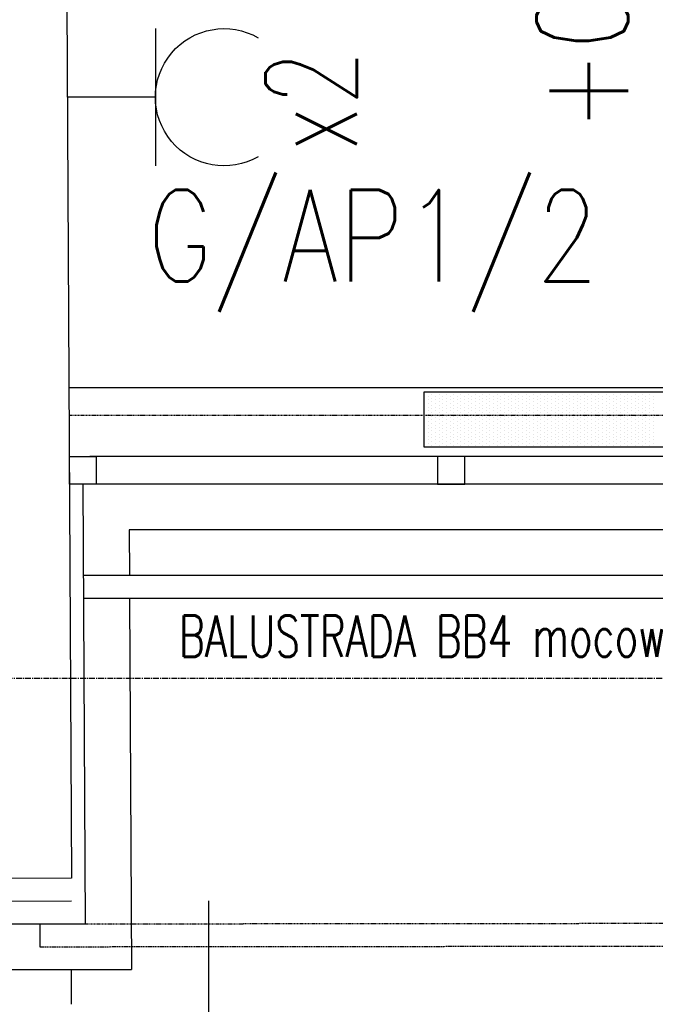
# Model space of a CAD drawing. Header units: inches. Extents: x -145354 to -97635, y 38777 to 78670.
# Tile 82 of 231: x -141186 to -141047, y 50453 to 50668. Entities that reach past the tile are written whole.
import ezdxf
from ezdxf.enums import TextEntityAlignment as Align

# ---------------------------------------------------------------- set-up
doc = ezdxf.new("R2010")
doc.units = ezdxf.units.IN
doc.header["$MEASUREMENT"] = 0
for name, pattern in [('CENTER', [2, 1.25, -0.25, 0.25, -0.25]), ('DASHDOT', [1, 0.5, -0.25, 0, -0.25]), ('DASHED2', [0.375, 0.25, -0.125])]:
    doc.linetypes.add(name, pattern=pattern)
for name, color, linetype in [('cokół_widok', 255, 'Continuous'), ('E35', 6, 'Continuous'), ('E50', 3, 'Continuous'), ('Ele-balustrada', 64, 'Continuous'), ('Okn---okna', 5, 'Continuous'), ('Os-osie glowne', 8, 'CENTER'), ('Sc-cegla pelna', 32, 'Continuous'), ('Sc-izolacja term-obrys', 132, 'Continuous'), ('Sc-izolacja term-styropian', 151, 'STYROPIAN-KA'), ('Sc-nadproza kon', 5, 'DASHED2'), ('Sch-opis', 51, 'Continuous'), ('W-idok', 9, 'Continuous'), ('Wyp-grzejniki', 56, 'Continuous')]:
    doc.layers.add(name, color=color, linetype=linetype)
doc.styles.add('ROMANS', font='romans', dxfattribs={"width": 0.85})
doc.linetypes.add('BATTING', pattern='A,0.0001,-0.1,[134,ltypeshp.shx,S=0.1,R=0,X=-0.1,Y=0],-0.2,[134,ltypeshp.shx,S=0.1,R=180,X=0.1,Y=0],-0.1', length=0.4001)
doc.linetypes.add('STYROPIAN-KA', pattern='A,0.0001,-0.1,[135,ltypeshp.shx,S=0.1,R=0,X=-0.1,Y=0],0,[135,ltypeshp.shx,S=0.1,R=180,X=0.1,Y=0],-0.1', length=0.2001)

# ---------------------------------------------------------------- blocks, each defined once
blk = doc.blocks.new('g2')
at = {"layer": 'E35'}
blk.add_line((15, 19.27), (-15, 19.27), dxfattribs=at)
blk.add_arc((0, 34.27), 15, 150, 30, dxfattribs=at)
at = {"layer": 'E50'}
blk.add_line((0, 19.27), (0, 0), dxfattribs=at)
blk = doc.blocks.new('G_170')
at = {"layer": 'Wyp-grzejniki'}
for p, q in [((0, 0), (-180, 0)), ((-180, 0), (-180, -12)), ((-179.87, -0.51), (-179.87, -0.51)), ((-179.87, -1.3), (-179.87, -1.3)), ((-179.87, -2.09), (-179.87, -2.09)), ((-179.07, -0.11), (-179.07, -0.11)), ((-179.07, -0.9), (-179.07, -0.9)), ((-179.07, -1.7), (-179.07, -1.7)), ((-178.28, -0.51), (-178.28, -0.51)), ((-178.28, -1.3), (-178.28, -1.3)), ((-178.28, -2.09), (-178.28, -2.09)), ((-177.49, -0.11), (-177.49, -0.11)), ((-177.49, -0.9), (-177.49, -0.9)), ((-177.49, -1.7), (-177.49, -1.7)), ((-176.69, -0.51), (-176.69, -0.51)), ((-176.69, -1.3), (-176.69, -1.3)), ((-176.69, -2.09), (-176.69, -2.09)), ((-175.9, -0.11), (-175.9, -0.11)), ((-175.9, -0.9), (-175.9, -0.9)), ((-175.9, -1.7), (-175.9, -1.7)), ((-175.1, -0.51), (-175.1, -0.51)), ((-175.1, -1.3), (-175.1, -1.3)), ((-175.1, -2.09), (-175.1, -2.09)), ((-174.31, -0.11), (-174.31, -0.11)), ((-174.31, -0.9), (-174.31, -0.9)), ((-174.31, -1.7), (-174.31, -1.7)), ((-173.52, -0.51), (-173.52, -0.51)), ((-173.52, -1.3), (-173.52, -1.3)), ((-173.52, -2.09), (-173.52, -2.09)), ((-172.72, -0.11), (-172.72, -0.11)), ((-172.72, -0.9), (-172.72, -0.9)), ((-172.72, -1.7), (-172.72, -1.7)), ((-171.93, -0.51), (-171.93, -0.51)), ((-171.93, -1.3), (-171.93, -1.3)), ((-171.93, -2.09), (-171.93, -2.09)), ((-171.14, -0.11), (-171.14, -0.11)), ((-171.14, -0.9), (-171.14, -0.9)), ((-171.14, -1.7), (-171.14, -1.7)), ((-170.34, -0.51), (-170.34, -0.51)), ((-170.34, -1.3), (-170.34, -1.3)), ((-170.34, -2.09), (-170.34, -2.09)), ((-169.55, -0.11), (-169.55, -0.11)), ((-169.55, -0.9), (-169.55, -0.9)), ((-169.55, -1.7), (-169.55, -1.7)), ((-168.75, -0.51), (-168.75, -0.51)), ((-168.75, -1.3), (-168.75, -1.3)), ((-168.75, -2.09), (-168.75, -2.09)), ((-167.96, -0.11), (-167.96, -0.11)), ((-167.96, -0.9), (-167.96, -0.9)), ((-167.96, -1.7), (-167.96, -1.7)), ((-167.17, -0.51), (-167.17, -0.51)), ((-167.17, -1.3), (-167.17, -1.3)), ((-167.17, -2.09), (-167.17, -2.09)), ((-166.37, -0.11), (-166.37, -0.11)), ((-166.37, -0.9), (-166.37, -0.9)), ((-166.37, -1.7), (-166.37, -1.7)), ((-165.58, -0.51), (-165.58, -0.51)), ((-165.58, -1.3), (-165.58, -1.3)), ((-165.58, -2.09), (-165.58, -2.09)), ((-164.79, -0.11), (-164.79, -0.11)), ((-164.79, -0.9), (-164.79, -0.9)), ((-164.79, -1.7), (-164.79, -1.7)), ((-163.99, -0.51), (-163.99, -0.51)), ((-163.99, -1.3), (-163.99, -1.3)), ((-163.99, -2.09), (-163.99, -2.09)), ((-163.2, -0.11), (-163.2, -0.11)), ((-163.2, -0.9), (-163.2, -0.9)), ((-163.2, -1.7), (-163.2, -1.7)), ((-162.4, -0.51), (-162.4, -0.51)), ((-162.4, -1.3), (-162.4, -1.3)), ((-162.4, -2.09), (-162.4, -2.09)), ((-161.61, -0.11), (-161.61, -0.11)), ((-161.61, -0.9), (-161.61, -0.9)), ((-161.61, -1.7), (-161.61, -1.7)), ((-160.82, -0.51), (-160.82, -0.51)), ((-160.82, -1.3), (-160.82, -1.3)), ((-160.82, -2.09), (-160.82, -2.09)), ((-160.02, -0.11), (-160.02, -0.11)), ((-160.02, -0.9), (-160.02, -0.9)), ((-160.02, -1.7), (-160.02, -1.7)), ((-159.23, -0.51), (-159.23, -0.51)), ((-159.23, -1.3), (-159.23, -1.3)), ((-159.23, -2.09), (-159.23, -2.09)), ((-158.44, -0.11), (-158.44, -0.11)), ((-158.44, -0.9), (-158.44, -0.9)), ((-158.44, -1.7), (-158.44, -1.7)), ((-157.64, -0.51), (-157.64, -0.51)), ((-157.64, -1.3), (-157.64, -1.3)), ((-157.64, -2.09), (-157.64, -2.09)), ((-156.85, -0.11), (-156.85, -0.11)), ((-156.85, -0.9), (-156.85, -0.9)), ((-156.85, -1.7), (-156.85, -1.7)), ((-156.05, -0.51), (-156.05, -0.51)), ((-156.05, -1.3), (-156.05, -1.3)), ((-156.05, -2.09), (-156.05, -2.09)), ((-155.26, -0.11), (-155.26, -0.11)), ((-155.26, -0.9), (-155.26, -0.9)), ((-155.26, -1.7), (-155.26, -1.7)), ((-154.47, -0.51), (-154.47, -0.51)), ((-154.47, -1.3), (-154.47, -1.3)), ((-154.47, -2.09), (-154.47, -2.09)), ((-153.67, -0.11), (-153.67, -0.11)), ((-153.67, -0.9), (-153.67, -0.9)), ((-153.67, -1.7), (-153.67, -1.7)), ((-152.88, -0.51), (-152.88, -0.51)), ((-152.88, -1.3), (-152.88, -1.3)), ((-152.88, -2.09), (-152.88, -2.09)), ((-152.09, -0.11), (-152.09, -0.11)), ((-152.09, -0.9), (-152.09, -0.9)), ((-152.09, -1.7), (-152.09, -1.7)), ((-151.29, -0.51), (-151.29, -0.51)), ((-151.29, -1.3), (-151.29, -1.3)), ((-151.29, -2.09), (-151.29, -2.09)), ((-150.5, -0.11), (-150.5, -0.11)), ((-150.5, -0.9), (-150.5, -0.9)), ((-150.5, -1.7), (-150.5, -1.7)), ((-149.7, -0.51), (-149.7, -0.51)), ((-149.7, -1.3), (-149.7, -1.3)), ((-149.7, -2.09), (-149.7, -2.09)), ((-148.91, -0.11), (-148.91, -0.11)), ((-148.91, -0.9), (-148.91, -0.9)), ((-148.91, -1.7), (-148.91, -1.7)), ((-148.12, -0.51), (-148.12, -0.51)), ((-148.12, -1.3), (-148.12, -1.3)), ((-148.12, -2.09), (-148.12, -2.09)), ((-147.32, -0.11), (-147.32, -0.11)), ((-147.32, -0.9), (-147.32, -0.9)), ((-147.32, -1.7), (-147.32, -1.7)), ((-146.53, -0.51), (-146.53, -0.51)), ((-146.53, -1.3), (-146.53, -1.3)), ((-146.53, -2.09), (-146.53, -2.09)), ((-145.74, -0.11), (-145.74, -0.11)), ((-145.74, -0.9), (-145.74, -0.9)), ((-145.74, -1.7), (-145.74, -1.7)), ((-144.94, -0.51), (-144.94, -0.51)), ((-144.94, -1.3), (-144.94, -1.3)), ((-144.94, -2.09), (-144.94, -2.09)), ((-144.15, -0.11), (-144.15, -0.11)), ((-144.15, -0.9), (-144.15, -0.9)), ((-144.15, -1.7), (-144.15, -1.7)), ((-143.35, -0.51), (-143.35, -0.51)), ((-143.35, -1.3), (-143.35, -1.3)), ((-143.35, -2.09), (-143.35, -2.09)), ((-142.56, -0.11), (-142.56, -0.11)), ((-142.56, -0.9), (-142.56, -0.9)), ((-142.56, -1.7), (-142.56, -1.7)), ((-141.77, -0.51), (-141.77, -0.51)), ((-141.77, -1.3), (-141.77, -1.3)), ((-141.77, -2.09), (-141.77, -2.09)), ((-140.97, -0.11), (-140.97, -0.11)), ((-140.97, -0.9), (-140.97, -0.9)), ((-140.97, -1.7), (-140.97, -1.7)), ((-140.18, -0.51), (-140.18, -0.51)), ((-140.18, -1.3), (-140.18, -1.3)), ((-140.18, -2.09), (-140.18, -2.09)), ((-139.39, -0.11), (-139.39, -0.11)), ((-139.39, -0.9), (-139.39, -0.9)), ((-139.39, -1.7), (-139.39, -1.7)), ((-138.59, -0.51), (-138.59, -0.51)), ((-138.59, -1.3), (-138.59, -1.3)), ((-138.59, -2.09), (-138.59, -2.09)), ((-137.8, -0.11), (-137.8, -0.11)), ((-137.8, -0.9), (-137.8, -0.9)), ((-137.8, -1.7), (-137.8, -1.7)), ((-137, -0.51), (-137, -0.51)), ((-137, -1.3), (-137, -1.3)), ((-137, -2.09), (-137, -2.09)), ((-136.21, -0.11), (-136.21, -0.11)), ((-136.21, -0.9), (-136.21, -0.9)), ((-136.21, -1.7), (-136.21, -1.7)), ((-135.42, -0.51), (-135.42, -0.51)), ((-135.42, -1.3), (-135.42, -1.3)), ((-135.42, -2.09), (-135.42, -2.09)), ((-134.62, -0.11), (-134.62, -0.11)), ((-134.62, -0.9), (-134.62, -0.9)), ((-134.62, -1.7), (-134.62, -1.7)), ((-133.83, -0.51), (-133.83, -0.51)), ((-133.83, -1.3), (-133.83, -1.3)), ((-133.83, -2.09), (-133.83, -2.09)), ((-133.04, -0.11), (-133.04, -0.11)), ((-133.04, -0.9), (-133.04, -0.9)), ((-133.04, -1.7), (-133.04, -1.7)), ((-132.24, -0.51), (-132.24, -0.51)), ((-132.24, -1.3), (-132.24, -1.3)), ((-132.24, -2.09), (-132.24, -2.09)), ((-131.45, -0.11), (-131.45, -0.11)), ((-131.45, -0.9), (-131.45, -0.9)), ((-131.45, -1.7), (-131.45, -1.7)), ((-130.65, -0.51), (-130.65, -0.51)), ((-130.65, -1.3), (-130.65, -1.3)), ((-130.65, -2.09), (-130.65, -2.09)), ((-129.86, -0.11), (-129.86, -0.11)), ((-129.86, -0.9), (-129.86, -0.9)), ((-129.86, -1.7), (-129.86, -1.7)), ((-179.87, -2.89), (-179.87, -2.89)), ((-179.87, -3.68), (-179.87, -3.68)), ((-179.07, -2.49), (-179.07, -2.49)), ((-179.07, -3.28), (-179.07, -3.28)), ((-179.07, -4.08), (-179.07, -4.08)), ((-178.28, -2.89), (-178.28, -2.89)), ((-178.28, -3.68), (-178.28, -3.68)), ((-177.49, -2.49), (-177.49, -2.49)), ((-177.49, -3.28), (-177.49, -3.28)), ((-177.49, -4.08), (-177.49, -4.08)), ((-176.69, -2.89), (-176.69, -2.89)), ((-176.69, -3.68), (-176.69, -3.68)), ((-175.9, -2.49), (-175.9, -2.49)), ((-175.9, -3.28), (-175.9, -3.28)), ((-175.9, -4.08), (-175.9, -4.08)), ((-175.1, -2.89), (-175.1, -2.89)), ((-175.1, -3.68), (-175.1, -3.68)), ((-174.31, -2.49), (-174.31, -2.49)), ((-174.31, -3.28), (-174.31, -3.28)), ((-174.31, -4.08), (-174.31, -4.08)), ((-173.52, -2.89), (-173.52, -2.89)), ((-173.52, -3.68), (-173.52, -3.68)), ((-172.72, -2.49), (-172.72, -2.49)), ((-172.72, -3.28), (-172.72, -3.28)), ((-172.72, -4.08), (-172.72, -4.08)), ((-171.93, -2.89), (-171.93, -2.89)), ((-171.93, -3.68), (-171.93, -3.68)), ((-171.14, -2.49), (-171.14, -2.49)), ((-171.14, -3.28), (-171.14, -3.28)), ((-171.14, -4.08), (-171.14, -4.08)), ((-170.34, -2.89), (-170.34, -2.89)), ((-170.34, -3.68), (-170.34, -3.68)), ((-169.55, -2.49), (-169.55, -2.49)), ((-169.55, -3.28), (-169.55, -3.28)), ((-169.55, -4.08), (-169.55, -4.08)), ((-168.75, -2.89), (-168.75, -2.89)), ((-168.75, -3.68), (-168.75, -3.68)), ((-167.96, -2.49), (-167.96, -2.49)), ((-167.96, -3.28), (-167.96, -3.28)), ((-167.96, -4.08), (-167.96, -4.08)), ((-167.17, -2.89), (-167.17, -2.89)), ((-167.17, -3.68), (-167.17, -3.68)), ((-166.37, -2.49), (-166.37, -2.49)), ((-166.37, -3.28), (-166.37, -3.28)), ((-166.37, -4.08), (-166.37, -4.08)), ((-165.58, -2.89), (-165.58, -2.89)), ((-165.58, -3.68), (-165.58, -3.68)), ((-164.79, -2.49), (-164.79, -2.49)), ((-164.79, -3.28), (-164.79, -3.28)), ((-164.79, -4.08), (-164.79, -4.08)), ((-163.99, -2.89), (-163.99, -2.89)), ((-163.99, -3.68), (-163.99, -3.68)), ((-163.2, -2.49), (-163.2, -2.49)), ((-163.2, -3.28), (-163.2, -3.28)), ((-163.2, -4.08), (-163.2, -4.08)), ((-162.4, -2.89), (-162.4, -2.89)), ((-162.4, -3.68), (-162.4, -3.68)), ((-161.61, -2.49), (-161.61, -2.49)), ((-161.61, -3.28), (-161.61, -3.28)), ((-161.61, -4.08), (-161.61, -4.08)), ((-160.82, -2.89), (-160.82, -2.89)), ((-160.82, -3.68), (-160.82, -3.68)), ((-160.02, -2.49), (-160.02, -2.49)), ((-160.02, -3.28), (-160.02, -3.28)), ((-160.02, -4.08), (-160.02, -4.08)), ((-159.23, -2.89), (-159.23, -2.89)), ((-159.23, -3.68), (-159.23, -3.68)), ((-158.44, -2.49), (-158.44, -2.49)), ((-158.44, -3.28), (-158.44, -3.28)), ((-158.44, -4.08), (-158.44, -4.08)), ((-157.64, -2.89), (-157.64, -2.89)), ((-157.64, -3.68), (-157.64, -3.68)), ((-156.85, -2.49), (-156.85, -2.49)), ((-156.85, -3.28), (-156.85, -3.28)), ((-156.85, -4.08), (-156.85, -4.08)), ((-156.05, -2.89), (-156.05, -2.89)), ((-156.05, -3.68), (-156.05, -3.68)), ((-155.26, -2.49), (-155.26, -2.49)), ((-155.26, -3.28), (-155.26, -3.28)), ((-155.26, -4.08), (-155.26, -4.08)), ((-154.47, -2.89), (-154.47, -2.89)), ((-154.47, -3.68), (-154.47, -3.68)), ((-153.67, -2.49), (-153.67, -2.49)), ((-153.67, -3.28), (-153.67, -3.28)), ((-153.67, -4.08), (-153.67, -4.08)), ((-152.88, -2.89), (-152.88, -2.89)), ((-152.88, -3.68), (-152.88, -3.68)), ((-152.09, -2.49), (-152.09, -2.49)), ((-152.09, -3.28), (-152.09, -3.28)), ((-152.09, -4.08), (-152.09, -4.08)), ((-151.29, -2.89), (-151.29, -2.89)), ((-151.29, -3.68), (-151.29, -3.68)), ((-150.5, -2.49), (-150.5, -2.49)), ((-150.5, -3.28), (-150.5, -3.28)), ((-150.5, -4.08), (-150.5, -4.08)), ((-149.7, -2.89), (-149.7, -2.89)), ((-149.7, -3.68), (-149.7, -3.68)), ((-148.91, -2.49), (-148.91, -2.49)), ((-148.91, -3.28), (-148.91, -3.28)), ((-148.91, -4.08), (-148.91, -4.08)), ((-148.12, -2.89), (-148.12, -2.89)), ((-148.12, -3.68), (-148.12, -3.68)), ((-147.32, -2.49), (-147.32, -2.49)), ((-147.32, -3.28), (-147.32, -3.28)), ((-147.32, -4.08), (-147.32, -4.08)), ((-146.53, -2.89), (-146.53, -2.89)), ((-146.53, -3.68), (-146.53, -3.68)), ((-145.74, -2.49), (-145.74, -2.49)), ((-145.74, -3.28), (-145.74, -3.28)), ((-145.74, -4.08), (-145.74, -4.08)), ((-144.94, -2.89), (-144.94, -2.89)), ((-144.94, -3.68), (-144.94, -3.68)), ((-144.15, -2.49), (-144.15, -2.49)), ((-144.15, -3.28), (-144.15, -3.28)), ((-144.15, -4.08), (-144.15, -4.08)), ((-143.35, -2.89), (-143.35, -2.89)), ((-143.35, -3.68), (-143.35, -3.68)), ((-142.56, -2.49), (-142.56, -2.49)), ((-142.56, -3.28), (-142.56, -3.28)), ((-142.56, -4.08), (-142.56, -4.08)), ((-141.77, -2.89), (-141.77, -2.89)), ((-141.77, -3.68), (-141.77, -3.68)), ((-140.97, -2.49), (-140.97, -2.49)), ((-140.97, -3.28), (-140.97, -3.28)), ((-140.97, -4.08), (-140.97, -4.08)), ((-140.18, -2.89), (-140.18, -2.89)), ((-140.18, -3.68), (-140.18, -3.68)), ((-139.39, -2.49), (-139.39, -2.49)), ((-139.39, -3.28), (-139.39, -3.28)), ((-139.39, -4.08), (-139.39, -4.08)), ((-138.59, -2.89), (-138.59, -2.89)), ((-138.59, -3.68), (-138.59, -3.68)), ((-137.8, -2.49), (-137.8, -2.49)), ((-137.8, -3.28), (-137.8, -3.28)), ((-137.8, -4.08), (-137.8, -4.08)), ((-137, -2.89), (-137, -2.89)), ((-137, -3.68), (-137, -3.68)), ((-136.21, -2.49), (-136.21, -2.49)), ((-136.21, -3.28), (-136.21, -3.28)), ((-136.21, -4.08), (-136.21, -4.08)), ((-135.42, -2.89), (-135.42, -2.89)), ((-135.42, -3.68), (-135.42, -3.68)), ((-134.62, -2.49), (-134.62, -2.49)), ((-134.62, -3.28), (-134.62, -3.28)), ((-134.62, -4.08), (-134.62, -4.08)), ((-133.83, -2.89), (-133.83, -2.89)), ((-133.83, -3.68), (-133.83, -3.68)), ((-133.04, -2.49), (-133.04, -2.49)), ((-133.04, -3.28), (-133.04, -3.28)), ((-133.04, -4.08), (-133.04, -4.08)), ((-132.24, -2.89), (-132.24, -2.89)), ((-132.24, -3.68), (-132.24, -3.68)), ((-131.45, -2.49), (-131.45, -2.49)), ((-131.45, -3.28), (-131.45, -3.28)), ((-131.45, -4.08), (-131.45, -4.08)), ((-130.65, -2.89), (-130.65, -2.89)), ((-130.65, -3.68), (-130.65, -3.68)), ((-129.86, -2.49), (-129.86, -2.49)), ((-129.86, -3.28), (-129.86, -3.28)), ((-129.86, -4.08), (-129.86, -4.08)), ((-179.87, -4.48), (-179.87, -4.48)), ((-179.87, -5.27), (-179.87, -5.27)), ((-179.87, -6.06), (-179.87, -6.06)), ((-179.07, -4.87), (-179.07, -4.87)), ((-179.07, -5.67), (-179.07, -5.67)), ((-178.28, -4.48), (-178.28, -4.48)), ((-178.28, -5.27), (-178.28, -5.27)), ((-178.28, -6.06), (-178.28, -6.06)), ((-177.49, -4.87), (-177.49, -4.87)), ((-177.49, -5.67), (-177.49, -5.67)), ((-176.69, -4.48), (-176.69, -4.48)), ((-176.69, -5.27), (-176.69, -5.27)), ((-176.69, -6.06), (-176.69, -6.06)), ((-175.9, -4.87), (-175.9, -4.87)), ((-175.9, -5.67), (-175.9, -5.67)), ((-175.1, -4.48), (-175.1, -4.48)), ((-175.1, -5.27), (-175.1, -5.27)), ((-175.1, -6.06), (-175.1, -6.06)), ((-174.31, -4.87), (-174.31, -4.87)), ((-174.31, -5.67), (-174.31, -5.67)), ((-173.52, -4.48), (-173.52, -4.48)), ((-173.52, -5.27), (-173.52, -5.27)), ((-173.52, -6.06), (-173.52, -6.06)), ((-172.72, -4.87), (-172.72, -4.87)), ((-172.72, -5.67), (-172.72, -5.67)), ((-171.93, -4.48), (-171.93, -4.48)), ((-171.93, -5.27), (-171.93, -5.27)), ((-171.93, -6.06), (-171.93, -6.06)), ((-171.14, -4.87), (-171.14, -4.87)), ((-171.14, -5.67), (-171.14, -5.67)), ((-170.34, -4.48), (-170.34, -4.48)), ((-170.34, -5.27), (-170.34, -5.27)), ((-170.34, -6.06), (-170.34, -6.06)), ((-169.55, -4.87), (-169.55, -4.87)), ((-169.55, -5.67), (-169.55, -5.67)), ((-168.75, -4.48), (-168.75, -4.48)), ((-168.75, -5.27), (-168.75, -5.27)), ((-168.75, -6.06), (-168.75, -6.06)), ((-167.96, -4.87), (-167.96, -4.87)), ((-167.96, -5.67), (-167.96, -5.67)), ((-167.17, -4.48), (-167.17, -4.48)), ((-167.17, -5.27), (-167.17, -5.27)), ((-167.17, -6.06), (-167.17, -6.06)), ((-166.37, -4.87), (-166.37, -4.87)), ((-166.37, -5.67), (-166.37, -5.67)), ((-165.58, -4.48), (-165.58, -4.48)), ((-165.58, -5.27), (-165.58, -5.27)), ((-165.58, -6.06), (-165.58, -6.06)), ((-164.79, -4.87), (-164.79, -4.87)), ((-164.79, -5.67), (-164.79, -5.67)), ((-163.99, -4.48), (-163.99, -4.48)), ((-163.99, -5.27), (-163.99, -5.27)), ((-163.99, -6.06), (-163.99, -6.06)), ((-163.2, -4.87), (-163.2, -4.87)), ((-163.2, -5.67), (-163.2, -5.67)), ((-162.4, -4.48), (-162.4, -4.48)), ((-162.4, -5.27), (-162.4, -5.27)), ((-162.4, -6.06), (-162.4, -6.06)), ((-161.61, -4.87), (-161.61, -4.87)), ((-161.61, -5.67), (-161.61, -5.67)), ((-160.82, -4.48), (-160.82, -4.48)), ((-160.82, -5.27), (-160.82, -5.27)), ((-160.82, -6.06), (-160.82, -6.06)), ((-160.02, -4.87), (-160.02, -4.87)), ((-160.02, -5.67), (-160.02, -5.67)), ((-159.23, -4.48), (-159.23, -4.48)), ((-159.23, -5.27), (-159.23, -5.27)), ((-159.23, -6.06), (-159.23, -6.06)), ((-158.44, -4.87), (-158.44, -4.87)), ((-158.44, -5.67), (-158.44, -5.67)), ((-157.64, -4.48), (-157.64, -4.48)), ((-157.64, -5.27), (-157.64, -5.27)), ((-157.64, -6.06), (-157.64, -6.06)), ((-156.85, -4.87), (-156.85, -4.87)), ((-156.85, -5.67), (-156.85, -5.67)), ((-156.05, -4.48), (-156.05, -4.48)), ((-156.05, -5.27), (-156.05, -5.27)), ((-156.05, -6.06), (-156.05, -6.06)), ((-155.26, -4.87), (-155.26, -4.87)), ((-155.26, -5.67), (-155.26, -5.67)), ((-154.47, -4.48), (-154.47, -4.48)), ((-154.47, -5.27), (-154.47, -5.27)), ((-154.47, -6.06), (-154.47, -6.06)), ((-153.67, -4.87), (-153.67, -4.87)), ((-153.67, -5.67), (-153.67, -5.67)), ((-152.88, -4.48), (-152.88, -4.48)), ((-152.88, -5.27), (-152.88, -5.27)), ((-152.88, -6.06), (-152.88, -6.06)), ((-152.09, -4.87), (-152.09, -4.87)), ((-152.09, -5.67), (-152.09, -5.67)), ((-151.29, -4.48), (-151.29, -4.48)), ((-151.29, -5.27), (-151.29, -5.27)), ((-151.29, -6.06), (-151.29, -6.06)), ((-150.5, -4.87), (-150.5, -4.87)), ((-150.5, -5.67), (-150.5, -5.67)), ((-149.7, -4.48), (-149.7, -4.48)), ((-149.7, -5.27), (-149.7, -5.27)), ((-149.7, -6.06), (-149.7, -6.06)), ((-148.91, -4.87), (-148.91, -4.87)), ((-148.91, -5.67), (-148.91, -5.67)), ((-148.12, -4.48), (-148.12, -4.48)), ((-148.12, -5.27), (-148.12, -5.27)), ((-148.12, -6.06), (-148.12, -6.06)), ((-147.32, -4.87), (-147.32, -4.87)), ((-147.32, -5.67), (-147.32, -5.67)), ((-146.53, -4.48), (-146.53, -4.48)), ((-146.53, -5.27), (-146.53, -5.27)), ((-146.53, -6.06), (-146.53, -6.06)), ((-145.74, -4.87), (-145.74, -4.87)), ((-145.74, -5.67), (-145.74, -5.67)), ((-144.94, -4.48), (-144.94, -4.48)), ((-144.94, -5.27), (-144.94, -5.27)), ((-144.94, -6.06), (-144.94, -6.06)), ((-144.15, -4.87), (-144.15, -4.87)), ((-144.15, -5.67), (-144.15, -5.67)), ((-143.35, -4.48), (-143.35, -4.48)), ((-143.35, -5.27), (-143.35, -5.27)), ((-143.35, -6.06), (-143.35, -6.06)), ((-142.56, -4.87), (-142.56, -4.87)), ((-142.56, -5.67), (-142.56, -5.67)), ((-141.77, -4.48), (-141.77, -4.48)), ((-141.77, -5.27), (-141.77, -5.27)), ((-141.77, -6.06), (-141.77, -6.06)), ((-140.97, -4.87), (-140.97, -4.87)), ((-140.97, -5.67), (-140.97, -5.67)), ((-140.18, -4.48), (-140.18, -4.48)), ((-140.18, -5.27), (-140.18, -5.27)), ((-140.18, -6.06), (-140.18, -6.06)), ((-139.39, -4.87), (-139.39, -4.87)), ((-139.39, -5.67), (-139.39, -5.67)), ((-138.59, -4.48), (-138.59, -4.48)), ((-138.59, -5.27), (-138.59, -5.27)), ((-138.59, -6.06), (-138.59, -6.06)), ((-137.8, -4.87), (-137.8, -4.87)), ((-137.8, -5.67), (-137.8, -5.67)), ((-137, -4.48), (-137, -4.48)), ((-137, -5.27), (-137, -5.27)), ((-137, -6.06), (-137, -6.06)), ((-136.21, -4.87), (-136.21, -4.87)), ((-136.21, -5.67), (-136.21, -5.67)), ((-135.42, -4.48), (-135.42, -4.48)), ((-135.42, -5.27), (-135.42, -5.27)), ((-135.42, -6.06), (-135.42, -6.06)), ((-134.62, -4.87), (-134.62, -4.87)), ((-134.62, -5.67), (-134.62, -5.67)), ((-133.83, -4.48), (-133.83, -4.48)), ((-133.83, -5.27), (-133.83, -5.27)), ((-133.83, -6.06), (-133.83, -6.06)), ((-133.04, -4.87), (-133.04, -4.87)), ((-133.04, -5.67), (-133.04, -5.67)), ((-132.24, -4.48), (-132.24, -4.48)), ((-132.24, -5.27), (-132.24, -5.27)), ((-132.24, -6.06), (-132.24, -6.06)), ((-131.45, -4.87), (-131.45, -4.87)), ((-131.45, -5.67), (-131.45, -5.67)), ((-130.65, -4.48), (-130.65, -4.48)), ((-130.65, -5.27), (-130.65, -5.27)), ((-130.65, -6.06), (-130.65, -6.06)), ((-129.86, -4.87), (-129.86, -4.87)), ((-129.86, -5.67), (-129.86, -5.67)), ((-179.87, -6.86), (-179.87, -6.86)), ((-179.87, -7.65), (-179.87, -7.65)), ((-179.87, -8.44), (-179.87, -8.44)), ((-179.07, -6.46), (-179.07, -6.46)), ((-179.07, -7.25), (-179.07, -7.25)), ((-179.07, -8.05), (-179.07, -8.05)), ((-178.28, -6.86), (-178.28, -6.86)), ((-178.28, -7.65), (-178.28, -7.65)), ((-178.28, -8.44), (-178.28, -8.44)), ((-177.49, -6.46), (-177.49, -6.46)), ((-177.49, -7.25), (-177.49, -7.25)), ((-177.49, -8.05), (-177.49, -8.05)), ((-176.69, -6.86), (-176.69, -6.86)), ((-176.69, -7.65), (-176.69, -7.65)), ((-176.69, -8.44), (-176.69, -8.44)), ((-175.9, -6.46), (-175.9, -6.46)), ((-175.9, -7.25), (-175.9, -7.25)), ((-175.9, -8.05), (-175.9, -8.05)), ((-175.1, -6.86), (-175.1, -6.86)), ((-175.1, -7.65), (-175.1, -7.65)), ((-175.1, -8.44), (-175.1, -8.44)), ((-174.31, -6.46), (-174.31, -6.46)), ((-174.31, -7.25), (-174.31, -7.25)), ((-174.31, -8.05), (-174.31, -8.05)), ((-173.52, -6.86), (-173.52, -6.86)), ((-173.52, -7.65), (-173.52, -7.65)), ((-173.52, -8.44), (-173.52, -8.44)), ((-172.72, -6.46), (-172.72, -6.46)), ((-172.72, -7.25), (-172.72, -7.25)), ((-172.72, -8.05), (-172.72, -8.05)), ((-171.93, -6.86), (-171.93, -6.86)), ((-171.93, -7.65), (-171.93, -7.65)), ((-171.93, -8.44), (-171.93, -8.44)), ((-171.14, -6.46), (-171.14, -6.46)), ((-171.14, -7.25), (-171.14, -7.25)), ((-171.14, -8.05), (-171.14, -8.05)), ((-170.34, -6.86), (-170.34, -6.86)), ((-170.34, -7.65), (-170.34, -7.65)), ((-170.34, -8.44), (-170.34, -8.44)), ((-169.55, -6.46), (-169.55, -6.46)), ((-169.55, -7.25), (-169.55, -7.25)), ((-169.55, -8.05), (-169.55, -8.05)), ((-168.75, -6.86), (-168.75, -6.86)), ((-168.75, -7.65), (-168.75, -7.65)), ((-168.75, -8.44), (-168.75, -8.44)), ((-167.96, -6.46), (-167.96, -6.46)), ((-167.96, -7.25), (-167.96, -7.25)), ((-167.96, -8.05), (-167.96, -8.05)), ((-167.17, -6.86), (-167.17, -6.86)), ((-167.17, -7.65), (-167.17, -7.65)), ((-167.17, -8.44), (-167.17, -8.44)), ((-166.37, -6.46), (-166.37, -6.46)), ((-166.37, -7.25), (-166.37, -7.25)), ((-166.37, -8.05), (-166.37, -8.05)), ((-165.58, -6.86), (-165.58, -6.86)), ((-165.58, -7.65), (-165.58, -7.65)), ((-165.58, -8.44), (-165.58, -8.44)), ((-164.79, -6.46), (-164.79, -6.46)), ((-164.79, -7.25), (-164.79, -7.25)), ((-164.79, -8.05), (-164.79, -8.05)), ((-163.99, -6.86), (-163.99, -6.86)), ((-163.99, -7.65), (-163.99, -7.65)), ((-163.99, -8.44), (-163.99, -8.44)), ((-163.2, -6.46), (-163.2, -6.46)), ((-163.2, -7.25), (-163.2, -7.25)), ((-163.2, -8.05), (-163.2, -8.05)), ((-162.4, -6.86), (-162.4, -6.86)), ((-162.4, -7.65), (-162.4, -7.65)), ((-162.4, -8.44), (-162.4, -8.44)), ((-161.61, -6.46), (-161.61, -6.46)), ((-161.61, -7.25), (-161.61, -7.25)), ((-161.61, -8.05), (-161.61, -8.05)), ((-160.82, -6.86), (-160.82, -6.86)), ((-160.82, -7.65), (-160.82, -7.65)), ((-160.82, -8.44), (-160.82, -8.44)), ((-160.02, -6.46), (-160.02, -6.46)), ((-160.02, -7.25), (-160.02, -7.25)), ((-160.02, -8.05), (-160.02, -8.05)), ((-159.23, -6.86), (-159.23, -6.86)), ((-159.23, -7.65), (-159.23, -7.65)), ((-159.23, -8.44), (-159.23, -8.44)), ((-158.44, -6.46), (-158.44, -6.46)), ((-158.44, -7.25), (-158.44, -7.25)), ((-158.44, -8.05), (-158.44, -8.05)), ((-157.64, -6.86), (-157.64, -6.86)), ((-157.64, -7.65), (-157.64, -7.65)), ((-157.64, -8.44), (-157.64, -8.44)), ((-156.85, -6.46), (-156.85, -6.46)), ((-156.85, -7.25), (-156.85, -7.25)), ((-156.85, -8.05), (-156.85, -8.05)), ((-156.05, -6.86), (-156.05, -6.86)), ((-156.05, -7.65), (-156.05, -7.65)), ((-156.05, -8.44), (-156.05, -8.44)), ((-155.26, -6.46), (-155.26, -6.46)), ((-155.26, -7.25), (-155.26, -7.25)), ((-155.26, -8.05), (-155.26, -8.05)), ((-154.47, -6.86), (-154.47, -6.86)), ((-154.47, -7.65), (-154.47, -7.65)), ((-154.47, -8.44), (-154.47, -8.44)), ((-153.67, -6.46), (-153.67, -6.46)), ((-153.67, -7.25), (-153.67, -7.25)), ((-153.67, -8.05), (-153.67, -8.05)), ((-152.88, -6.86), (-152.88, -6.86)), ((-152.88, -7.65), (-152.88, -7.65)), ((-152.88, -8.44), (-152.88, -8.44)), ((-152.09, -6.46), (-152.09, -6.46)), ((-152.09, -7.25), (-152.09, -7.25)), ((-152.09, -8.05), (-152.09, -8.05)), ((-151.29, -6.86), (-151.29, -6.86)), ((-151.29, -7.65), (-151.29, -7.65)), ((-151.29, -8.44), (-151.29, -8.44)), ((-150.5, -6.46), (-150.5, -6.46)), ((-150.5, -7.25), (-150.5, -7.25)), ((-150.5, -8.05), (-150.5, -8.05)), ((-149.7, -6.86), (-149.7, -6.86)), ((-149.7, -7.65), (-149.7, -7.65)), ((-149.7, -8.44), (-149.7, -8.44)), ((-148.91, -6.46), (-148.91, -6.46)), ((-148.91, -7.25), (-148.91, -7.25)), ((-148.91, -8.05), (-148.91, -8.05)), ((-148.12, -6.86), (-148.12, -6.86)), ((-148.12, -7.65), (-148.12, -7.65)), ((-148.12, -8.44), (-148.12, -8.44)), ((-147.32, -6.46), (-147.32, -6.46)), ((-147.32, -7.25), (-147.32, -7.25)), ((-147.32, -8.05), (-147.32, -8.05)), ((-146.53, -6.86), (-146.53, -6.86)), ((-146.53, -7.65), (-146.53, -7.65)), ((-146.53, -8.44), (-146.53, -8.44)), ((-145.74, -6.46), (-145.74, -6.46)), ((-145.74, -7.25), (-145.74, -7.25)), ((-145.74, -8.05), (-145.74, -8.05)), ((-144.94, -6.86), (-144.94, -6.86)), ((-144.94, -7.65), (-144.94, -7.65)), ((-144.94, -8.44), (-144.94, -8.44)), ((-144.15, -6.46), (-144.15, -6.46)), ((-144.15, -7.25), (-144.15, -7.25)), ((-144.15, -8.05), (-144.15, -8.05)), ((-143.35, -6.86), (-143.35, -6.86)), ((-143.35, -7.65), (-143.35, -7.65)), ((-143.35, -8.44), (-143.35, -8.44)), ((-142.56, -6.46), (-142.56, -6.46)), ((-142.56, -7.25), (-142.56, -7.25)), ((-142.56, -8.05), (-142.56, -8.05)), ((-141.77, -6.86), (-141.77, -6.86)), ((-141.77, -7.65), (-141.77, -7.65)), ((-141.77, -8.44), (-141.77, -8.44)), ((-140.97, -6.46), (-140.97, -6.46)), ((-140.97, -7.25), (-140.97, -7.25)), ((-140.97, -8.05), (-140.97, -8.05)), ((-140.18, -6.86), (-140.18, -6.86)), ((-140.18, -7.65), (-140.18, -7.65)), ((-140.18, -8.44), (-140.18, -8.44)), ((-139.39, -6.46), (-139.39, -6.46)), ((-139.39, -7.25), (-139.39, -7.25)), ((-139.39, -8.05), (-139.39, -8.05)), ((-138.59, -6.86), (-138.59, -6.86)), ((-138.59, -7.65), (-138.59, -7.65)), ((-138.59, -8.44), (-138.59, -8.44)), ((-137.8, -6.46), (-137.8, -6.46)), ((-137.8, -7.25), (-137.8, -7.25)), ((-137.8, -8.05), (-137.8, -8.05)), ((-137, -6.86), (-137, -6.86)), ((-137, -7.65), (-137, -7.65)), ((-137, -8.44), (-137, -8.44)), ((-136.21, -6.46), (-136.21, -6.46)), ((-136.21, -7.25), (-136.21, -7.25)), ((-136.21, -8.05), (-136.21, -8.05)), ((-135.42, -6.86), (-135.42, -6.86)), ((-135.42, -7.65), (-135.42, -7.65)), ((-135.42, -8.44), (-135.42, -8.44)), ((-134.62, -6.46), (-134.62, -6.46)), ((-134.62, -7.25), (-134.62, -7.25)), ((-134.62, -8.05), (-134.62, -8.05)), ((-133.83, -6.86), (-133.83, -6.86)), ((-133.83, -7.65), (-133.83, -7.65)), ((-133.83, -8.44), (-133.83, -8.44)), ((-133.04, -6.46), (-133.04, -6.46)), ((-133.04, -7.25), (-133.04, -7.25)), ((-133.04, -8.05), (-133.04, -8.05)), ((-132.24, -6.86), (-132.24, -6.86)), ((-132.24, -7.65), (-132.24, -7.65)), ((-132.24, -8.44), (-132.24, -8.44)), ((-131.45, -6.46), (-131.45, -6.46)), ((-131.45, -7.25), (-131.45, -7.25)), ((-131.45, -8.05), (-131.45, -8.05)), ((-130.65, -6.86), (-130.65, -6.86)), ((-130.65, -7.65), (-130.65, -7.65)), ((-130.65, -8.44), (-130.65, -8.44)), ((-129.86, -6.46), (-129.86, -6.46)), ((-129.86, -7.25), (-129.86, -7.25)), ((-129.86, -8.05), (-129.86, -8.05)), ((-179.87, -9.24), (-179.87, -9.24)), ((-179.87, -10.03), (-179.87, -10.03)), ((-179.07, -8.84), (-179.07, -8.84)), ((-179.07, -9.63), (-179.07, -9.63)), ((-179.07, -10.43), (-179.07, -10.43)), ((-178.28, -9.24), (-178.28, -9.24)), ((-178.28, -10.03), (-178.28, -10.03)), ((-177.49, -8.84), (-177.49, -8.84)), ((-177.49, -9.63), (-177.49, -9.63)), ((-177.49, -10.43), (-177.49, -10.43)), ((-176.69, -9.24), (-176.69, -9.24)), ((-176.69, -10.03), (-176.69, -10.03)), ((-175.9, -8.84), (-175.9, -8.84)), ((-175.9, -9.63), (-175.9, -9.63)), ((-175.9, -10.43), (-175.9, -10.43)), ((-175.1, -9.24), (-175.1, -9.24)), ((-175.1, -10.03), (-175.1, -10.03)), ((-174.31, -8.84), (-174.31, -8.84)), ((-174.31, -9.63), (-174.31, -9.63)), ((-174.31, -10.43), (-174.31, -10.43)), ((-173.52, -9.24), (-173.52, -9.24)), ((-173.52, -10.03), (-173.52, -10.03)), ((-172.72, -8.84), (-172.72, -8.84)), ((-172.72, -9.63), (-172.72, -9.63)), ((-172.72, -10.43), (-172.72, -10.43)), ((-171.93, -9.24), (-171.93, -9.24)), ((-171.93, -10.03), (-171.93, -10.03)), ((-171.14, -8.84), (-171.14, -8.84)), ((-171.14, -9.63), (-171.14, -9.63)), ((-171.14, -10.43), (-171.14, -10.43)), ((-170.34, -9.24), (-170.34, -9.24)), ((-170.34, -10.03), (-170.34, -10.03)), ((-169.55, -8.84), (-169.55, -8.84)), ((-169.55, -9.63), (-169.55, -9.63)), ((-169.55, -10.43), (-169.55, -10.43)), ((-168.75, -9.24), (-168.75, -9.24)), ((-168.75, -10.03), (-168.75, -10.03)), ((-167.96, -8.84), (-167.96, -8.84)), ((-167.96, -9.63), (-167.96, -9.63)), ((-167.96, -10.43), (-167.96, -10.43)), ((-167.17, -9.24), (-167.17, -9.24)), ((-167.17, -10.03), (-167.17, -10.03)), ((-166.37, -8.84), (-166.37, -8.84)), ((-166.37, -9.63), (-166.37, -9.63)), ((-166.37, -10.43), (-166.37, -10.43)), ((-165.58, -9.24), (-165.58, -9.24)), ((-165.58, -10.03), (-165.58, -10.03)), ((-164.79, -8.84), (-164.79, -8.84)), ((-164.79, -9.63), (-164.79, -9.63)), ((-164.79, -10.43), (-164.79, -10.43)), ((-163.99, -9.24), (-163.99, -9.24)), ((-163.99, -10.03), (-163.99, -10.03)), ((-163.2, -8.84), (-163.2, -8.84)), ((-163.2, -9.63), (-163.2, -9.63)), ((-163.2, -10.43), (-163.2, -10.43)), ((-162.4, -9.24), (-162.4, -9.24)), ((-162.4, -10.03), (-162.4, -10.03)), ((-161.61, -8.84), (-161.61, -8.84)), ((-161.61, -9.63), (-161.61, -9.63)), ((-161.61, -10.43), (-161.61, -10.43)), ((-160.82, -9.24), (-160.82, -9.24)), ((-160.82, -10.03), (-160.82, -10.03)), ((-160.02, -8.84), (-160.02, -8.84)), ((-160.02, -9.63), (-160.02, -9.63)), ((-160.02, -10.43), (-160.02, -10.43)), ((-159.23, -9.24), (-159.23, -9.24)), ((-159.23, -10.03), (-159.23, -10.03)), ((-158.44, -8.84), (-158.44, -8.84)), ((-158.44, -9.63), (-158.44, -9.63)), ((-158.44, -10.43), (-158.44, -10.43)), ((-157.64, -9.24), (-157.64, -9.24)), ((-157.64, -10.03), (-157.64, -10.03)), ((-156.85, -8.84), (-156.85, -8.84)), ((-156.85, -9.63), (-156.85, -9.63)), ((-156.85, -10.43), (-156.85, -10.43)), ((-156.05, -9.24), (-156.05, -9.24)), ((-156.05, -10.03), (-156.05, -10.03)), ((-155.26, -8.84), (-155.26, -8.84)), ((-155.26, -9.63), (-155.26, -9.63)), ((-155.26, -10.43), (-155.26, -10.43)), ((-154.47, -9.24), (-154.47, -9.24)), ((-154.47, -10.03), (-154.47, -10.03)), ((-153.67, -8.84), (-153.67, -8.84)), ((-153.67, -9.63), (-153.67, -9.63)), ((-153.67, -10.43), (-153.67, -10.43)), ((-152.88, -9.24), (-152.88, -9.24)), ((-152.88, -10.03), (-152.88, -10.03)), ((-152.09, -8.84), (-152.09, -8.84)), ((-152.09, -9.63), (-152.09, -9.63)), ((-152.09, -10.43), (-152.09, -10.43)), ((-151.29, -9.24), (-151.29, -9.24)), ((-151.29, -10.03), (-151.29, -10.03)), ((-150.5, -8.84), (-150.5, -8.84)), ((-150.5, -9.63), (-150.5, -9.63)), ((-150.5, -10.43), (-150.5, -10.43)), ((-149.7, -9.24), (-149.7, -9.24)), ((-149.7, -10.03), (-149.7, -10.03)), ((-148.91, -8.84), (-148.91, -8.84)), ((-148.91, -9.63), (-148.91, -9.63)), ((-148.91, -10.43), (-148.91, -10.43)), ((-148.12, -9.24), (-148.12, -9.24)), ((-148.12, -10.03), (-148.12, -10.03)), ((-147.32, -8.84), (-147.32, -8.84)), ((-147.32, -9.63), (-147.32, -9.63)), ((-147.32, -10.43), (-147.32, -10.43)), ((-146.53, -9.24), (-146.53, -9.24)), ((-146.53, -10.03), (-146.53, -10.03)), ((-145.74, -8.84), (-145.74, -8.84)), ((-145.74, -9.63), (-145.74, -9.63)), ((-145.74, -10.43), (-145.74, -10.43)), ((-144.94, -9.24), (-144.94, -9.24)), ((-144.94, -10.03), (-144.94, -10.03)), ((-144.15, -8.84), (-144.15, -8.84)), ((-144.15, -9.63), (-144.15, -9.63)), ((-144.15, -10.43), (-144.15, -10.43)), ((-143.35, -9.24), (-143.35, -9.24)), ((-143.35, -10.03), (-143.35, -10.03)), ((-142.56, -8.84), (-142.56, -8.84)), ((-142.56, -9.63), (-142.56, -9.63)), ((-142.56, -10.43), (-142.56, -10.43)), ((-141.77, -9.24), (-141.77, -9.24)), ((-141.77, -10.03), (-141.77, -10.03)), ((-140.97, -8.84), (-140.97, -8.84)), ((-140.97, -9.63), (-140.97, -9.63)), ((-140.97, -10.43), (-140.97, -10.43)), ((-140.18, -9.24), (-140.18, -9.24)), ((-140.18, -10.03), (-140.18, -10.03)), ((-139.39, -8.84), (-139.39, -8.84)), ((-139.39, -9.63), (-139.39, -9.63)), ((-139.39, -10.43), (-139.39, -10.43)), ((-138.59, -9.24), (-138.59, -9.24)), ((-138.59, -10.03), (-138.59, -10.03)), ((-137.8, -8.84), (-137.8, -8.84)), ((-137.8, -9.63), (-137.8, -9.63)), ((-137.8, -10.43), (-137.8, -10.43)), ((-137, -9.24), (-137, -9.24)), ((-137, -10.03), (-137, -10.03)), ((-136.21, -8.84), (-136.21, -8.84)), ((-136.21, -9.63), (-136.21, -9.63)), ((-136.21, -10.43), (-136.21, -10.43)), ((-135.42, -9.24), (-135.42, -9.24)), ((-135.42, -10.03), (-135.42, -10.03)), ((-134.62, -8.84), (-134.62, -8.84)), ((-134.62, -9.63), (-134.62, -9.63)), ((-134.62, -10.43), (-134.62, -10.43)), ((-133.83, -9.24), (-133.83, -9.24)), ((-133.83, -10.03), (-133.83, -10.03)), ((-133.04, -8.84), (-133.04, -8.84)), ((-133.04, -9.63), (-133.04, -9.63)), ((-133.04, -10.43), (-133.04, -10.43)), ((-132.24, -9.24), (-132.24, -9.24)), ((-132.24, -10.03), (-132.24, -10.03)), ((-131.45, -8.84), (-131.45, -8.84)), ((-131.45, -9.63), (-131.45, -9.63)), ((-131.45, -10.43), (-131.45, -10.43)), ((-130.65, -9.24), (-130.65, -9.24)), ((-130.65, -10.03), (-130.65, -10.03)), ((-129.86, -8.84), (-129.86, -8.84)), ((-129.86, -9.63), (-129.86, -9.63)), ((-129.86, -10.43), (-129.86, -10.43)), ((-180, -12), (0, -12)), ((-179.87, -10.83), (-179.87, -10.83)), ((-179.87, -11.62), (-179.87, -11.62)), ((-179.07, -11.22), (-179.07, -11.22)), ((-178.28, -10.83), (-178.28, -10.83)), ((-178.28, -11.62), (-178.28, -11.62)), ((-177.49, -11.22), (-177.49, -11.22)), ((-176.69, -10.83), (-176.69, -10.83)), ((-176.69, -11.62), (-176.69, -11.62)), ((-175.9, -11.22), (-175.9, -11.22)), ((-175.1, -10.83), (-175.1, -10.83)), ((-175.1, -11.62), (-175.1, -11.62)), ((-174.31, -11.22), (-174.31, -11.22)), ((-173.52, -10.83), (-173.52, -10.83)), ((-173.52, -11.62), (-173.52, -11.62)), ((-172.72, -11.22), (-172.72, -11.22)), ((-171.93, -10.83), (-171.93, -10.83)), ((-171.93, -11.62), (-171.93, -11.62)), ((-171.14, -11.22), (-171.14, -11.22)), ((-170.34, -10.83), (-170.34, -10.83)), ((-170.34, -11.62), (-170.34, -11.62)), ((-169.55, -11.22), (-169.55, -11.22)), ((-168.75, -10.83), (-168.75, -10.83)), ((-168.75, -11.62), (-168.75, -11.62)), ((-167.96, -11.22), (-167.96, -11.22)), ((-167.17, -10.83), (-167.17, -10.83)), ((-167.17, -11.62), (-167.17, -11.62)), ((-166.37, -11.22), (-166.37, -11.22)), ((-165.58, -10.83), (-165.58, -10.83)), ((-165.58, -11.62), (-165.58, -11.62)), ((-164.79, -11.22), (-164.79, -11.22)), ((-163.99, -10.83), (-163.99, -10.83)), ((-163.99, -11.62), (-163.99, -11.62)), ((-163.2, -11.22), (-163.2, -11.22)), ((-162.4, -10.83), (-162.4, -10.83)), ((-162.4, -11.62), (-162.4, -11.62)), ((-161.61, -11.22), (-161.61, -11.22)), ((-160.82, -10.83), (-160.82, -10.83)), ((-160.82, -11.62), (-160.82, -11.62)), ((-160.02, -11.22), (-160.02, -11.22)), ((-159.23, -10.83), (-159.23, -10.83)), ((-159.23, -11.62), (-159.23, -11.62)), ((-158.44, -11.22), (-158.44, -11.22)), ((-157.64, -10.83), (-157.64, -10.83)), ((-157.64, -11.62), (-157.64, -11.62)), ((-156.85, -11.22), (-156.85, -11.22)), ((-156.05, -10.83), (-156.05, -10.83)), ((-156.05, -11.62), (-156.05, -11.62)), ((-155.26, -11.22), (-155.26, -11.22)), ((-154.47, -10.83), (-154.47, -10.83)), ((-154.47, -11.62), (-154.47, -11.62)), ((-153.67, -11.22), (-153.67, -11.22)), ((-152.88, -10.83), (-152.88, -10.83)), ((-152.88, -11.62), (-152.88, -11.62)), ((-152.09, -11.22), (-152.09, -11.22)), ((-151.29, -10.83), (-151.29, -10.83)), ((-151.29, -11.62), (-151.29, -11.62)), ((-150.5, -11.22), (-150.5, -11.22)), ((-149.7, -10.83), (-149.7, -10.83)), ((-149.7, -11.62), (-149.7, -11.62)), ((-148.91, -11.22), (-148.91, -11.22)), ((-148.12, -10.83), (-148.12, -10.83)), ((-148.12, -11.62), (-148.12, -11.62)), ((-147.32, -11.22), (-147.32, -11.22)), ((-146.53, -10.83), (-146.53, -10.83)), ((-146.53, -11.62), (-146.53, -11.62)), ((-145.74, -11.22), (-145.74, -11.22)), ((-144.94, -10.83), (-144.94, -10.83)), ((-144.94, -11.62), (-144.94, -11.62)), ((-144.15, -11.22), (-144.15, -11.22)), ((-143.35, -10.83), (-143.35, -10.83)), ((-143.35, -11.62), (-143.35, -11.62)), ((-142.56, -11.22), (-142.56, -11.22)), ((-141.77, -10.83), (-141.77, -10.83)), ((-141.77, -11.62), (-141.77, -11.62)), ((-140.97, -11.22), (-140.97, -11.22)), ((-140.18, -10.83), (-140.18, -10.83)), ((-140.18, -11.62), (-140.18, -11.62)), ((-139.39, -11.22), (-139.39, -11.22)), ((-138.59, -10.83), (-138.59, -10.83)), ((-138.59, -11.62), (-138.59, -11.62)), ((-137.8, -11.22), (-137.8, -11.22)), ((-137, -10.83), (-137, -10.83)), ((-137, -11.62), (-137, -11.62)), ((-136.21, -11.22), (-136.21, -11.22)), ((-135.42, -10.83), (-135.42, -10.83)), ((-135.42, -11.62), (-135.42, -11.62)), ((-134.62, -11.22), (-134.62, -11.22)), ((-133.83, -10.83), (-133.83, -10.83)), ((-133.83, -11.62), (-133.83, -11.62)), ((-133.04, -11.22), (-133.04, -11.22)), ((-132.24, -10.83), (-132.24, -10.83)), ((-132.24, -11.62), (-132.24, -11.62)), ((-131.45, -11.22), (-131.45, -11.22)), ((-130.65, -10.83), (-130.65, -10.83)), ((-130.65, -11.62), (-130.65, -11.62)), ((-129.86, -11.22), (-129.86, -11.22))]:
    blk.add_line(p, q, dxfattribs=at)

msp = doc.modelspace()

# ---------------------------------------------------------------- linework, layer by layer
at = {"layer": 'cokół_widok'}
msp.add_line((-141269.93, 50460.46), (-141161.19, 50460.57), dxfattribs=at)
for points in [[(-140859.3, 50546.72), (-140859.3, 50556.72), (-141161.73, 50556.72), (-141161.67, 50546.72)], [(-141161.64, 50541.72), (-141161.19, 50460.57)]]:
    msp.add_lwpolyline(points, dxfattribs=at)
at = {"layer": 'Ele-balustrada'}
for p, q in [((-140849.3, 50546.72), (-141171.67, 50546.72)), ((-140849.3, 50541.72), (-141171.67, 50541.72))]:
    msp.add_line(p, q, dxfattribs=at)
at = {"layer": 'Okn---okna'}
for p, q in [((-141174.81, 50572.72), (-141174.81, 50566.72)), ((-141168.95, 50572.72), (-141168.95, 50566.72)), ((-141168.95, 50566.72), (-141174.78, 50566.72))]:
    msp.add_line(p, q, dxfattribs=at)
for points in [[(-141174.81, 50572.72), (-141168.95, 50572.72)], [(-140846.3, 50572.72), (-141170.29, 50572.72)], [(-141091.29, 50572.72), (-141094.29, 50572.72), (-141094.29, 50566.72), (-141088.29, 50566.72), (-141088.29, 50572.72), (-141091.29, 50572.72)], [(-140846.3, 50566.72), (-141170.29, 50566.72)]]:
    msp.add_lwpolyline(points, dxfattribs=at)
at = {"layer": 'Os-osie glowne'}
msp.add_line((-143318.47, 50524.29), (-138010.68, 50524.29), dxfattribs=at)
at = {"layer": 'Sc-cegla pelna'}
for points in [[(-141176.19, 50822.02), (-141174.31, 50480.55)], [(-141174.31, 50480.55), (-141257.04, 50480.47)]]:
    msp.add_lwpolyline(points, dxfattribs=at)
at = {"layer": 'Sc-izolacja term-obrys'}
for p, q in [((-141171.25, 50470.56), (-141171.78, 50566.72)), ((-141259.98, 50470.47), (-141171.25, 50470.56))]:
    msp.add_line(p, q, dxfattribs=at)
at = {"layer": 'Sc-izolacja term-styropian', "linetype": 'BATTING', "ltscale": 0.25}
msp.add_lwpolyline([(-141174.3, 50475.55), (-141257.03, 50475.47)], dxfattribs=at)
at = {"layer": 'Sc-nadproza kon', "linetype": 'DASHDOT', "ltscale": 0.5}
for p, q in [((-140846.3, 50581.72), (-141174.86, 50581.72)), ((-141171.25, 50470.56), (-140849.3, 50470.88))]:
    msp.add_line(p, q, dxfattribs=at)
at = {"layer": 'W-idok'}
for p, q in [((-140846.3, 50587.72), (-141174.95, 50587.72)), ((-141144.31, 50382.7), (-141144.31, 50475.58)), ((-141174.31, 50452.96), (-141174.31, 50460.55))]:
    msp.add_line(p, q, dxfattribs=at)
at = {"layer": 'W-idok', "linetype": 'DASHED2', "ltscale": 40}
msp.add_line((-141181.25, 50470.56), (-141181.25, 50465.55), dxfattribs=at)
at = {"layer": 'W-idok', "linetype": 'DASHED2'}
msp.add_line((-141181.25, 50465.55), (-140839.3, 50465.89), dxfattribs=at)

# ---------------------------------------------------------------- block references
at = {"layer": 'E35', "xscale": -1, "rotation": 270.0000000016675}
msp.add_blockref('g2', (-141175.25, 50651.29), dxfattribs=at)
at = {"layer": 'Wyp-grzejniki'}
msp.add_blockref('G_170', (-140917.23, 50586.83), dxfattribs=at)

# ---------------------------------------------------------------- texts
at = {"layer": 'E35', "style": 'ROMANS'}
for s, rotation, width, p in [('+0,3', 90, 0.8, (-141059.55, 50669.82)), ('x2', 90, 0.7, (-141121.91, 50650.36)), ('G/AP1/2', 0, 0.8, (-141108.4, 50619.59))]:
    msp.add_text(s, height=20, rotation=rotation, dxfattribs=dict(at, width=width)).set_placement(p, align=Align.MIDDLE)
at = {"layer": 'Sch-opis', "style": 'ROMANS', "width": 0.7}
msp.add_text('BALUSTRADA BB4 mocowanie wg.detalu D682/1 ', height=9, dxfattribs=at).set_placement((-141150.81, 50528.96))

doc.saveas('drawing.dxf')
